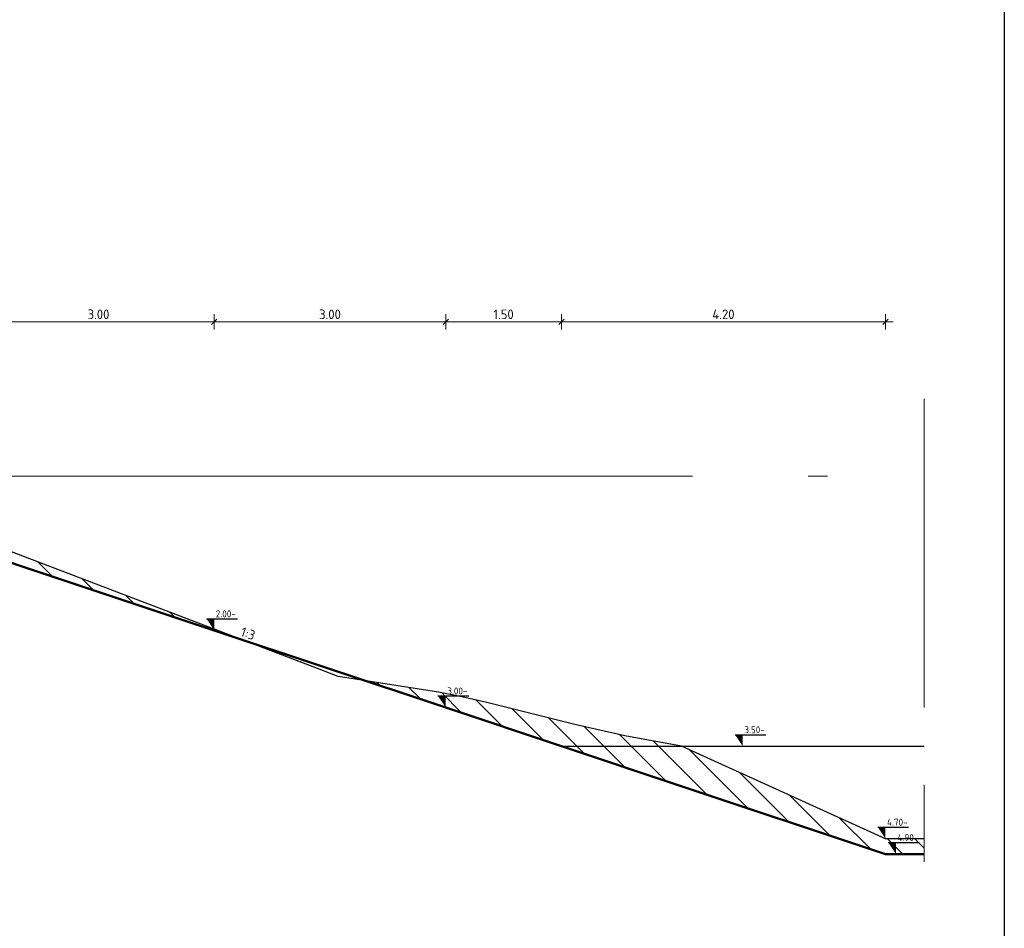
# Model space of a CAD drawing. Header units: metres. Extents: x 2162321 to 2882343, y 1364975 to 1365021.
# Tile 14 of 16: x 2162355 to 2162368, y 1364991 to 1365003. Entities that reach past the tile are written whole.
import ezdxf
from ezdxf import colors
from ezdxf.entities.mleader import LeaderData, LeaderLine
from ezdxf.enums import TextEntityAlignment as Align
from ezdxf.math import Vec2, Vec3

# ---------------------------------------------------------------- set-up
doc = ezdxf.new("R2010")
doc.units = ezdxf.units.M
doc.linetypes.add('AL-NAP_LIJN-SO', pattern=[15.25, 12, -1.5, 0.25, -1.5])
doc.linetypes.add('ZZ-AFBREEK-SO', pattern=[7, 4, -1, 1, -1])
doc.layers.get('Defpoints').update_dxf_attribs({"color": 151})
for name, color, linetype, lineweight in [('B-WE-OG-PROFIEL-GD', 252, 'Continuous', 25), ('N-WE-AM-AFBREEKLIJN-G', 7, 'ZZ-AFBREEK-SO', 18), ('N-WE-GW-BERM-GD', 90, 'Continuous', 50), ('N-WE-GW-GROND_ONTGRAVEN-AD-100', 7, 'Continuous', 18), ('N-WE-WH-GRONDWATERLIJN-G', 150, 'AL-GRONDWATERLIJN-SO', 35), ('X-XX-AL-M', 7, 'Continuous', 18), ('X-XX-AL-NAP-G', 7, 'AL-NAP_LIJN-SO', 18), ('X-XX-AL-PEILMAAT-SD', 7, 'Continuous', 25), ('X-XX-AL-T25', 7, 'Continuous', 25)]:
    doc.layers.add(name, color=color, linetype=linetype, lineweight=lineweight)
doc.layers.add('X-XX-AL-TEKENBLAD_HULPLIJN-GD', color=7, linetype='Continuous', lineweight=25, plot=False)
doc.styles.add('NLCS-ISO', font='NLCS-ISO.ttf')
doc.styles.add('NLCS-ISO-M50-T25', font='NLCS-ISO.ttf', dxfattribs={"height": 0.125})
doc.linetypes.add('AL-GRONDWATERLIJN-SO', pattern='A,6,[32,NLCS.SHX,S=1,R=0,X=0,Y=0],6', length=12)
doc.dimstyles.new('NLCS-M50-T25-SCHRAP_L2_H2', dxfattribs={"dimscale": 0.05, "dimtxt": 2.5, "dimasz": 1.4, "dimexe": 2, "dimexo": 2, "dimgap": 0.7, "dimtad": 1, "dimzin": 0, "dimdsep": 46, "dimtxsty": 'NLCS-ISO-M50-T25', "dimblk": 'OBLIQUE', "dimcen": 0, "dimdle": 2, "dimclrd": 256, "dimclre": 256, "dimclrt": 256, "dimazin": 0, "dimtfac": 1, "dimtdec": 3, "dimtofl": 0, "dimtmove": 0, "dimatfit": 3, "dimldrblk": 'OBLIQUE', "dimfxl": 2, "dimfxlon": 1, "dimtfillclr": 256, "dimtolj": 1, "dimtzin": 0, "dimlwd": -1, "dimlwe": -1, "dimarcsym": 0})

# ---------------------------------------------------------------- blocks, each defined once
blk = doc.blocks.new('_Dot')
at = {"color": 0, "linetype": 'ByBlock', "lineweight": -2}
blk.add_line((-0.5, 0), (-1, 0), dxfattribs=at)
at = {"color": 0, "linetype": 'ByBlock', "const_width": 0.5}
blk.add_lwpolyline([(-0.25, 0, 1), (0.25, 0, 1)], format="xyb", close=True, dxfattribs=at)
blk = doc.blocks.new('SAL-PEILMAAT_INFRACAD_H01-SOD')
blk.add_line((-2, 3), (6, 3))
blk.add_solid([(-2, 3), (0, 3), (0, 0)])
at = {"style": 'NLCS-ISO'}
blk.add_attdef('...', (0.4, 3.4), '', height=1.8, dxfattribs=at)
blk = doc.blocks.new('_Oblique')
at = {"color": 0, "linetype": 'ByBlock', "lineweight": -2}
blk.add_line((-0.5, -0.5), (0.5, 0.5), dxfattribs=at)
blk = doc.blocks.new('*D72')
at = {"layer": 'Defpoints', "color": 0, "transparency": 16777216}
for p in [(2162362.504, 1364998.661), (2162362.504, 1364993.161), (2162366.704, 1364991.761)]:
    blk.add_point(p, dxfattribs=at)
at = {"layer": 'X-XX-AL-M', "transparency": 16777216}
for p, q in [((2162362.504, 1364998.561), (2162362.504, 1364998.761)), ((2162366.704, 1364998.561), (2162366.704, 1364998.761)), ((2162366.804, 1364998.661), (2162362.404, 1364998.661))]:
    blk.add_line(p, q, dxfattribs=at)
at = {"layer": 'X-XX-AL-M', "transparency": 16777216, "xscale": 0.06999999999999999, "yscale": 0.06999999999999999, "zscale": 0.06999999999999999, "rotation": 180}
blk.add_blockref('_Oblique', (2162362.504, 1364998.661), dxfattribs=at)
at = {"layer": 'X-XX-AL-M', "transparency": 16777216, "xscale": 0.06999999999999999, "yscale": 0.06999999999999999, "zscale": 0.06999999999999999}
blk.add_blockref('_Oblique', (2162366.704, 1364998.661), dxfattribs=at)
at = {"layer": 'X-XX-AL-M', "transparency": 16777216, "insert": (2162364.604, 1364998.758), "char_height": 0.125, "attachment_point": 5, "style": 'NLCS-ISO-M50-T25'}
blk.add_mtext('\\A1;4.20', dxfattribs=at)
blk = doc.blocks.new('*D73')
at = {"layer": 'Defpoints', "color": 0, "transparency": 16777216}
for p in [(2162361.004, 1364998.661), (2162361.004, 1364993.661), (2162362.504, 1364993.161)]:
    blk.add_point(p, dxfattribs=at)
at = {"layer": 'X-XX-AL-M', "transparency": 16777216}
for p, q in [((2162361.004, 1364998.561), (2162361.004, 1364998.761)), ((2162362.504, 1364998.561), (2162362.504, 1364998.761)), ((2162362.604, 1364998.661), (2162360.904, 1364998.661))]:
    blk.add_line(p, q, dxfattribs=at)
at = {"layer": 'X-XX-AL-M', "transparency": 16777216, "xscale": 0.06999999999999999, "yscale": 0.06999999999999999, "zscale": 0.06999999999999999, "rotation": 180}
blk.add_blockref('_Oblique', (2162361.004, 1364998.661), dxfattribs=at)
at = {"layer": 'X-XX-AL-M', "transparency": 16777216, "xscale": 0.06999999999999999, "yscale": 0.06999999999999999, "zscale": 0.06999999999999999}
blk.add_blockref('_Oblique', (2162362.504, 1364998.661), dxfattribs=at)
at = {"layer": 'X-XX-AL-M', "transparency": 16777216, "insert": (2162361.754, 1364998.758), "char_height": 0.125, "attachment_point": 5, "style": 'NLCS-ISO-M50-T25'}
blk.add_mtext('\\A1;1.50', dxfattribs=at)
blk = doc.blocks.new('*D74')
at = {"layer": 'Defpoints', "color": 0, "transparency": 16777216}
for p in [(2162358.004, 1364998.661), (2162358.004, 1364994.661), (2162361.004, 1364993.661)]:
    blk.add_point(p, dxfattribs=at)
at = {"layer": 'X-XX-AL-M', "transparency": 16777216}
for p, q in [((2162358.004, 1364998.561), (2162358.004, 1364998.761)), ((2162361.004, 1364998.561), (2162361.004, 1364998.761)), ((2162361.104, 1364998.661), (2162357.904, 1364998.661))]:
    blk.add_line(p, q, dxfattribs=at)
at = {"layer": 'X-XX-AL-M', "transparency": 16777216, "xscale": 0.06999999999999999, "yscale": 0.06999999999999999, "zscale": 0.06999999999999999, "rotation": 180}
blk.add_blockref('_Oblique', (2162358.004, 1364998.661), dxfattribs=at)
at = {"layer": 'X-XX-AL-M', "transparency": 16777216, "xscale": 0.06999999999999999, "yscale": 0.06999999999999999, "zscale": 0.06999999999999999}
blk.add_blockref('_Oblique', (2162361.004, 1364998.661), dxfattribs=at)
at = {"layer": 'X-XX-AL-M', "transparency": 16777216, "insert": (2162359.504, 1364998.758), "char_height": 0.125, "attachment_point": 5, "style": 'NLCS-ISO-M50-T25'}
blk.add_mtext('\\A1;3.00', dxfattribs=at)
blk = doc.blocks.new('*D75')
at = {"layer": 'Defpoints', "color": 0, "transparency": 16777216}
for p in [(2162355.004, 1364998.661), (2162355.004, 1364995.661), (2162358.004, 1364994.661)]:
    blk.add_point(p, dxfattribs=at)
at = {"layer": 'X-XX-AL-M', "transparency": 16777216}
for p, q in [((2162355.004, 1364998.561), (2162355.004, 1364998.761)), ((2162358.004, 1364998.561), (2162358.004, 1364998.761)), ((2162358.104, 1364998.661), (2162354.904, 1364998.661))]:
    blk.add_line(p, q, dxfattribs=at)
at = {"layer": 'X-XX-AL-M', "transparency": 16777216, "xscale": 0.06999999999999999, "yscale": 0.06999999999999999, "zscale": 0.06999999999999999, "rotation": 180}
blk.add_blockref('_Oblique', (2162355.004, 1364998.661), dxfattribs=at)
at = {"layer": 'X-XX-AL-M', "transparency": 16777216, "xscale": 0.06999999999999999, "yscale": 0.06999999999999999, "zscale": 0.06999999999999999}
blk.add_blockref('_Oblique', (2162358.004, 1364998.661), dxfattribs=at)
at = {"layer": 'X-XX-AL-M', "transparency": 16777216, "insert": (2162356.504, 1364998.758), "char_height": 0.125, "attachment_point": 5, "style": 'NLCS-ISO-M50-T25'}
blk.add_mtext('\\A1;3.00', dxfattribs=at)

msp = doc.modelspace()

# ---------------------------------------------------------------- hatches: boundary and pattern name
at = {"layer": 'N-WE-GW-GROND_ONTGRAVEN-AD-100'}
h = msp.add_hatch(dxfattribs=at)
h.set_pattern_fill('AGW-WERK_ONTGRAVEN-SO', color=256, scale=0.05, pattern_type=2)
h.set_pattern_definition([(135, (0, 0), (-0.176776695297, -0.176776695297), [])])
h.paths.add_polyline_path([(2162364.063, 1364993.159), (2162362.504, 1364993.161), (2162364.004, 1364992.661), (2162366.704, 1364991.761), (2162367.204, 1364991.761), (2162367.204, 1364991.961), (2162366.704, 1364991.961)])
h.paths.add_polyline_path([(2162362.697, 1364993.437), (2162361.536, 1364993.727), (2162361.211, 1364993.8), (2162360.911, 1364993.862), (2162359.963, 1364994.008), (2162361.004, 1364993.661), (2162362.504, 1364993.161), (2162364.063, 1364993.159), (2162364.06, 1364993.161), (2162363.326, 1364993.293)])
h.paths.add_polyline_path([(2162358.004, 1364994.661), (2162358.41, 1364994.525), (2162356.657, 1364995.192), (2162353.945, 1364996.225), (2162353.165, 1364996.346), (2162352.857, 1364996.376)])

# ---------------------------------------------------------------- linework, layer by layer
at = {"color": 253}
msp.add_line((2162366.604, 1364992.111), (2162367.004, 1364992.111), dxfattribs=at)
msp.add_solid([(2162366.604, 1364992.111), (2162366.704, 1364992.111), (2162366.704, 1364991.961)], dxfattribs=at)
at = {"layer": 'B-WE-OG-PROFIEL-GD', "color": 252, "linetype": 'Continuous', "lineweight": 25}
for points in [[(2162366.704, 1364991.961), (2162364.06, 1364993.161), (2162363.326, 1364993.293), (2162362.697, 1364993.437), (2162361.536, 1364993.727), (2162361.211, 1364993.8), (2162360.911, 1364993.862), (2162359.609, 1364994.062), (2162359.253, 1364994.204), (2162356.657, 1364995.192), (2162353.945, 1364996.225), (2162353.165, 1364996.346), (2162352.778, 1364996.384), (2162352.709, 1364996.394), (2162352.675, 1364996.401), (2162352.667, 1364996.401), (2162352.204, 1364996.401)], [(2162367.204, 1364991.961), (2162366.704, 1364991.961)]]:
    msp.add_lwpolyline(points, dxfattribs=at)
at = {"layer": 'N-WE-AM-AFBREEKLIJN-G', "flags": 128}
msp.add_lwpolyline([(2162367.204, 1364997.661), (2162367.204, 1364991.261)], dxfattribs=at)
at = {"layer": 'N-WE-GW-BERM-GD', "flags": 128}
for points in [[(2162361.004, 1364993.661), (2162358.004, 1364994.661), (2162352.857, 1364996.376)], [(2162364.004, 1364992.661), (2162361.004, 1364993.661)], [(2162366.704, 1364991.761), (2162364.004, 1364992.661)], [(2162366.704, 1364991.761), (2162367.204, 1364991.761)]]:
    msp.add_lwpolyline(points, dxfattribs=at)
at = {"layer": 'N-WE-WH-GRONDWATERLIJN-G', "flags": 128}
msp.add_lwpolyline([(2162362.504, 1364993.161), (2162367.204, 1364993.157)], dxfattribs=at)
at = {"layer": 'X-XX-AL-NAP-G', "flags": 128}
msp.add_lwpolyline([(2162352.204, 1364996.661), (2162367.204, 1364996.661)], dxfattribs=at)
at = {"layer": 'X-XX-AL-TEKENBLAD_HULPLIJN-GD', "color": 2, "flags": 128}
msp.add_lwpolyline([(2162320.794, 1365020.63), (2162368.244, 1365020.63), (2162368.244, 1364979.58), (2162320.794, 1364979.58)], close=True, dxfattribs=at)

# ---------------------------------------------------------------- block references
at = {"layer": 'X-XX-AL-PEILMAAT-SD', "xscale": 0.05, "yscale": 0.05, "zscale": 0.05}
for p, values in [((2162358.004, 1364994.661), {'...': '2.00-'}), ((2162361.004, 1364993.661), {'...': '3.00-'}), ((2162364.854, 1364993.159), {'...': '3.50-'}), ((2162366.84, 1364991.761), {'...': '4.90-'})]:
    msp.add_blockref('SAL-PEILMAAT_INFRACAD_H01-SOD', p, dxfattribs=at).add_auto_attribs(values)

# ---------------------------------------------------------------- texts
at = {"color": 253, "style": 'NLCS-ISO'}
msp.add_attdef('4.70-', (2162366.724, 1364992.131), '...', height=0.09, dxfattribs=at)
at = {"layer": 'X-XX-AL-T25', "style": 'NLCS-ISO-M50-T25'}
msp.add_text('1:3', height=0.125, rotation=341.5651, dxfattribs=at).set_placement((2162358.41, 1364994.525), align=Align.BOTTOM_CENTER)

# ---------------------------------------------------------------- dimensions: what is measured, and where the dimension line sits
at = {"layer": 'X-XX-AL-M'}
for base, p1, p2, picture, middle in [((2162355.004, 1364998.661), (2162358.004, 1364994.661), (2162355.004, 1364995.661), '*D75', (2162356.504, 1364998.758)), ((2162358.004, 1364998.661), (2162361.004, 1364993.661), (2162358.004, 1364994.661), '*D74', (2162359.504, 1364998.758)), ((2162361.004, 1364998.661), (2162362.504, 1364993.161), (2162361.004, 1364993.661), '*D73', (2162361.754, 1364998.758))]:
    dim = msp.add_linear_dim(base=base, p1=p1, p2=p2, dimstyle='NLCS-M50-T25-SCHRAP_L2_H2', override={"dimtmove": 1}, dxfattribs=at)
    dim.commit()
    dim.dimension.update_dxf_attribs({"geometry": picture, "text_midpoint": middle})
dim = msp.add_linear_dim(base=(2162362.504, 1364998.661), p1=(2162366.704, 1364991.761), p2=(2162362.504, 1364993.161), dimstyle='NLCS-M50-T25-SCHRAP_L2_H2', dxfattribs=at)
dim.commit()
dim.dimension.update_dxf_attribs({"geometry": '*D72', "text_midpoint": (2162364.604, 1364998.758)})

# ---------------------------------------------------------------- leaders
at = {"layer": 'X-XX-AL-T25'}
ml = msp.add_multileader_mtext('Standard', dxfattribs=at)
ml.set_content('- Beton met asmarkering van thermoplast, dik 160mm\\P  opbouw beton in bestekkleur: C28/35, XF4, grind 4/32, \\P  CEMIII/B LH HS door en door gekleurd\\P  3% witgebezemde structuur haaks op de rijrichting\\P  dwarsvoegen tbv voorkomen scheurvorming\\P- Betongranulaat, dik 300mm\\P- Bestaand zand', color=256, style='NLCS-ISO-M50-T25')
ml.set_leader_properties(color=256, linetype='ByLayer', lineweight=-1)
ml.set_arrow_properties(name='DOT')
ml.build(insert=Vec2(0, 0))
ml.multileader.update_dxf_attribs({"text_left_attachment_type": 5, "text_right_attachment_type": 5, "dogleg_length": 0.125, "arrow_head_size": 0.05})
ctx = ml.context
ctx.base_point, ctx.char_height, ctx.arrow_head_size, ctx.landing_gap_size, ctx.plane_origin = Vec3(2162351.805, 1365003.161), 0.125, 0.05, 0.045, Vec3(2162351.68, 1365006.046)
ctx.left_attachment, ctx.right_attachment = 5, 5
notes = []
notes.append((ctx, [(0, (1, 1, 0), (2162351.68, 1365003.161), (1, 0), 0.125, [(3, [(2162351.68, 1365006.072), (2162351.684, 1365005.818), (2162351.684, 1365005.466), (2162351.68, 1365005.966)], 0, [])])]))
ctx.mtext.insert, ctx.mtext.flow_direction = Vec3(2162351.85, 1365004.561), 5
for ctx, leaders in notes:
    for number, flags, end, landing, length, lines in leaders:
        leader = LeaderData()
        leader.index, (leader.has_last_leader_line, leader.has_dogleg_vector, leader.attachment_direction) = number, flags
        leader.last_leader_point, leader.dogleg_vector, leader.dogleg_length = Vec3(end), Vec3(landing), length
        for number, points, colour, breaks in lines:
            line = LeaderLine()
            line.index, line.vertices, line.color, line.breaks = number, Vec3.list(points), colors.encode_raw_color(colour), breaks
            leader.lines.append(line)
        ctx.leaders.append(leader)

doc.saveas('drawing.dxf')
